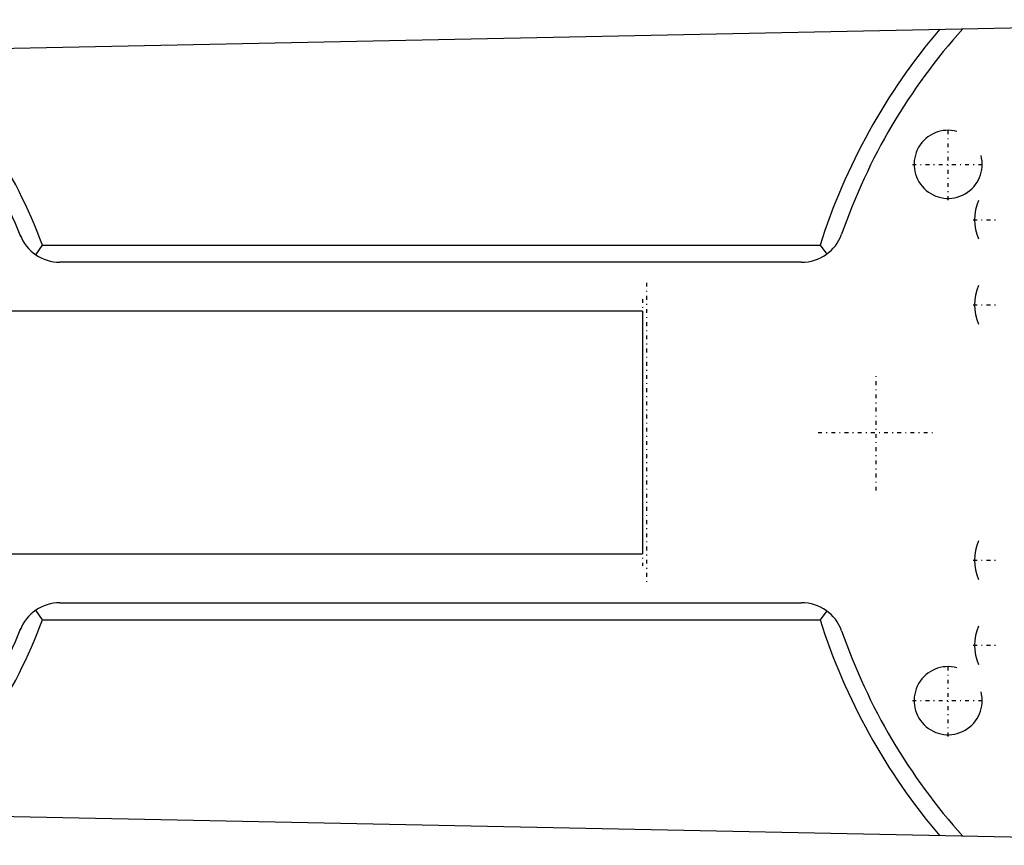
# Model space of a CAD drawing. Extents: x -392 to 171, y -70 to 70.
# Tile 3 of 5: x -164 to -48, y -48 to 48. Entities that reach past the tile are written whole.
import ezdxf

# ---------------------------------------------------------------- set-up
doc = ezdxf.new("R2010")
doc.units = 0
doc.linetypes.add('CENTER', pattern=[1.5, 0.45, -0.5, 0.05, -0.5])
for name, color, linetype in [('AM_0', 7, 'CONTINUOUS'), ('AM_10', 7, 'CONTINUOUS'), ('AM_7', 7, 'CENTER')]:
    doc.layers.add(name, color=color, linetype=linetype)

msp = doc.modelspace()

# ---------------------------------------------------------------- linework, layer by layer
at = {"layer": 'AM_0', "color": 7, "linetype": 'CONTINUOUS'}
for p, q in [((-189.4, 44.64), (-0.99, 48.49)), ((-161.75, 20.88), (-160.97, 22)), ((-160.97, 22), (-69.61, 22)), ((-69.61, 22), (-68.83, 20.95)), ((-71.77, 20), (-158.92, 20)), ((-90.45, 14.25), (-220, 14.25)), ((-90.45, 14.25), (-90.45, -14.25)), ((-220, -14.25), (-90.45, -14.25)), ((-158.92, -20), (-71.77, -20)), ((-160.97, -22), (-161.75, -20.88)), ((-68.83, -20.95), (-69.61, -22)), ((-160.97, -22), (-69.61, -22)), ((-0.99, -48.49), (-189.4, -44.64))]:
    msp.add_line(p, q, dxfattribs=at)
for centre, radius, start, end in [((0, 0), 73, 139.537, 162.4601), ((0, 0), 71, 138.0858, 160.8468), ((-220, 0), 61, 22.1391, 47.3349), ((-220, 0), 63, 20.4388, 45.4718), ((-45.8, 25), 5.67, 156.5068, 203.4932), ((-158.92, 25), 5, 200.7937, 270), ((-71.77, 25), 5, 270, 340.0591), ((-45.8, 15), 5.67, 156.5068, 203.4932), ((-45.8, -15), 5.67, 156.5068, 203.4932), ((-158.92, -25), 5, 90, 159.2063), ((-71.77, -25), 5, 19.9409, 90), ((-220, 0), 61, 312.6651, 337.8609), ((-220, 0), 63, 314.5282, 339.5612), ((0, 0), 73, 197.5399, 220.463), ((-45.8, -25), 5.67, 156.5068, 203.4932), ((0, 0), 71, 199.1532, 221.9142)]:
    msp.add_arc(centre, radius, start, end, dxfattribs=at)
at = {"layer": 'AM_10', "color": 7, "linetype": 'CONTINUOUS'}
for centre in [(-54.56, 31.5), (-54.56, -31.5)]:
    msp.add_arc(centre, 4, 75, 15, dxfattribs=at)
at = {"layer": 'AM_7', "color": 4, "linetype": 'CENTER'}
for p, q in [((-54.56, 27.3), (-54.56, 35.7)), ((-58.76, 31.5), (-50.36, 31.5)), ((-51.6, 25), (-48.67, 25)), ((-90, 17.6), (-90, -17.6)), ((-90.45, 15.68), (-90.45, -15.67)), ((-51.6, 15), (-48.67, 15)), ((-63, -6.83), (-63, 6.83)), ((-69.83, 0), (-56.17, 0)), ((-51.6, -15), (-48.67, -15)), ((-51.6, -25), (-48.67, -25)), ((-54.56, -35.7), (-54.56, -27.3)), ((-58.76, -31.5), (-50.36, -31.5))]:
    msp.add_line(p, q, dxfattribs=at)

doc.saveas('drawing.dxf')
